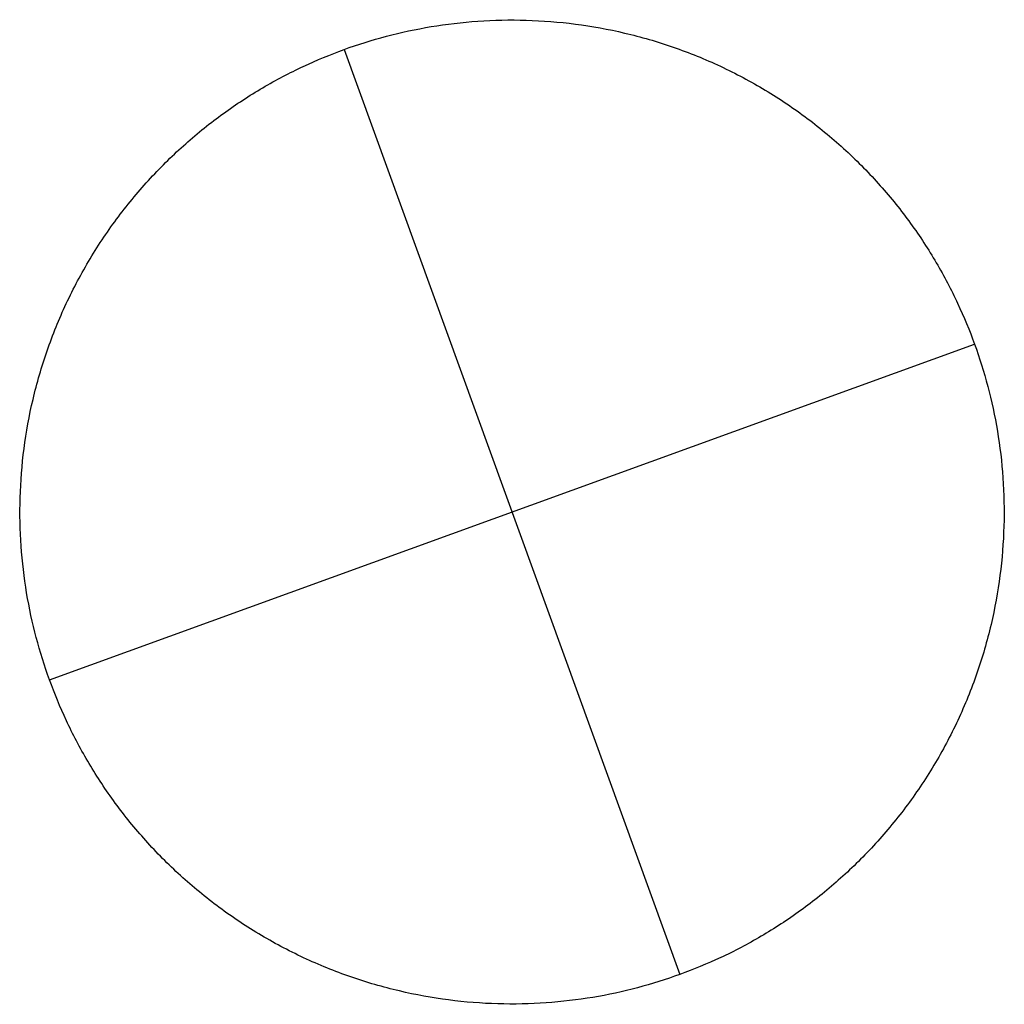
# Model space of a CAD drawing. Header units: millimetres. Extents: x -10999 to 11001, y -4500 to 4500.
# Tile 166 of 256: x 5332 to 5468, y 996 to 1132. Entities that reach past the tile are written whole.
import ezdxf

# ---------------------------------------------------------------- set-up
doc = ezdxf.new("R2010")
doc.units = ezdxf.units.MM
doc.header["$MEASUREMENT"] = 0
doc.layers.add('Tabletop', color=7, linetype='Continuous', true_color=0xd6d6d6)

msp = doc.modelspace()

# ---------------------------------------------------------------- linework, layer by layer
at = {"layer": 'Tabletop'}
for p, q in [((5376.63, 1127.91, 7374.24), (5423.01, 1000.06, 7374.24)), ((5335.9, 1040.8, 7374.24), (5463.75, 1087.18, 7374.24))]:
    msp.add_line(p, q, dxfattribs=at)
for points in [[(5423.01, 1000.06, 7374.24), (5486.94, 1023.25, 7374.24), (5463.75, 1087.18, 7374.24), (5440.56, 1151.1, 7374.24), (5376.63, 1127.91, 7374.24), (5312.71, 1104.72, 7374.24), (5335.9, 1040.8, 7374.24), (5359.09, 976.87, 7374.24), (5423.01, 1000.06, 7374.24)], [(5423.01, 1000.06, 7174.06), (5486.94, 1023.25, 7174.06), (5463.75, 1087.18, 7174.06), (5440.56, 1151.1, 7174.06), (5376.63, 1127.91, 7174.06), (5312.71, 1104.72, 7174.06), (5335.9, 1040.8, 7174.06), (5359.09, 976.87, 7174.06), (5423.01, 1000.06, 7174.06)]]:
    msp.add_rational_spline(points, [1, 0.707106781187, 1, 0.707106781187, 1, 0.707106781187, 1, 0.707106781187, 1], degree=2, knots=[0, 0, 0, 1.068151, 1.068151, 2.136302, 2.136302, 3.204453, 3.204453, 4.272603, 4.272603, 4.272603], dxfattribs=at)
for points in [[(5376.63, 1127.91, 7174.06), (5376.63, 1127.91, 7274.15), (5376.63, 1127.91, 7374.24)], [(5463.75, 1087.18, 7174.06), (5463.75, 1087.18, 7274.15), (5463.75, 1087.18, 7374.24)], [(5335.9, 1040.8, 7174.06), (5335.9, 1040.8, 7274.15), (5335.9, 1040.8, 7374.24)], [(5423.01, 1000.06, 7174.06), (5423.01, 1000.06, 7274.15), (5423.01, 1000.06, 7374.24)]]:
    msp.add_open_spline(points, degree=2, dxfattribs=at)

doc.saveas('drawing.dxf')
